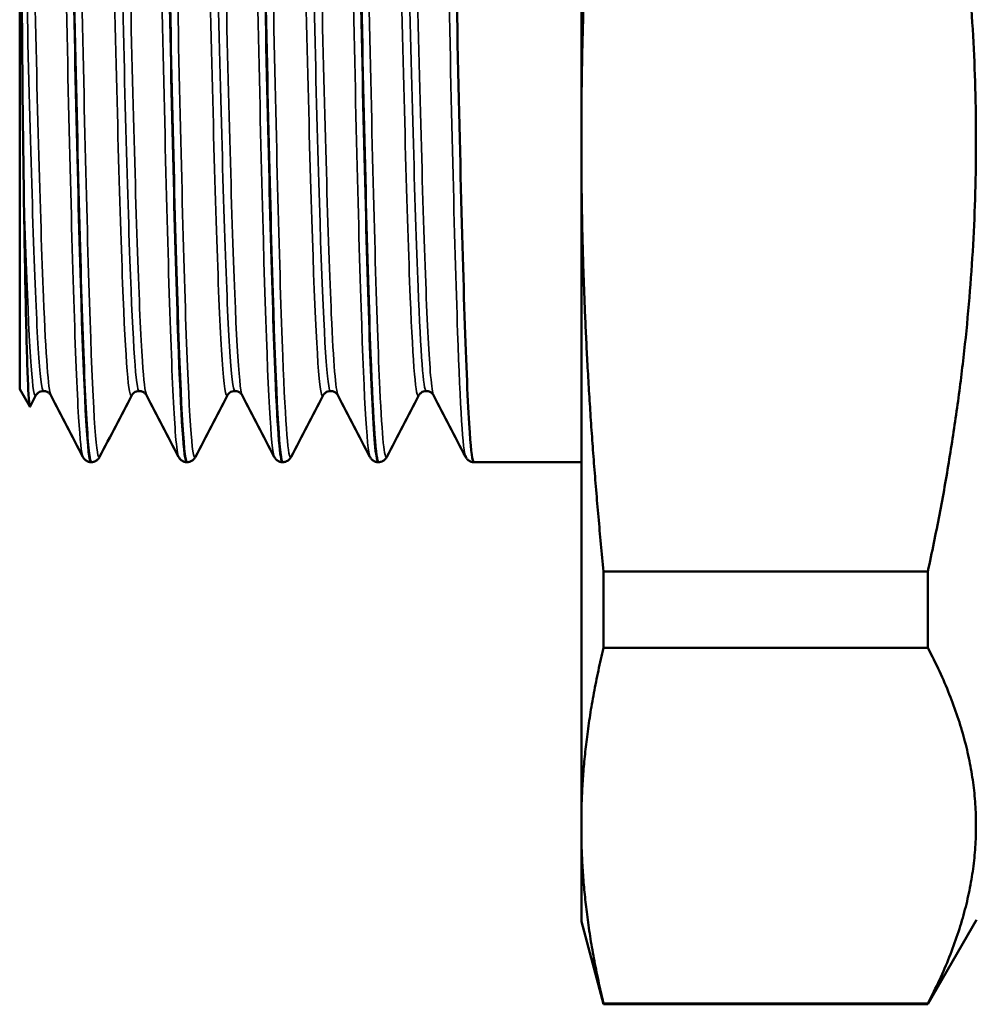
# Model space of a CAD drawing. Header units: millimetres. Extents: x 0 to 698, y -69 to 297.
# Tile 3 of 19: x 40 to 63, y 94 to 117. Entities that reach past the tile are written whole.
import ezdxf

# ---------------------------------------------------------------- set-up
doc = ezdxf.new("R2010")
doc.units = ezdxf.units.MM
doc.layers.add('Видимые тонкие (ГОСТ)', color=7, linetype='Continuous', lineweight=35)
doc.layers.add('Видимый контур (ГОСТ)', color=7, linetype='Continuous', lineweight=50)

msp = doc.modelspace()

# ---------------------------------------------------------------- linework, layer by layer
at = {"layer": 'Видимые тонкие (ГОСТ)'}
for points, knots in [([(43.123, 145.466), (43.172, 145.556), (43.221, 145.138), (43.27, 144.219), (43.347, 142.758), (43.425, 140.038), (43.503, 136.58), (43.58, 133.123), (43.658, 128.947), (43.736, 124.848), (43.813, 120.75), (43.891, 116.753), (43.969, 113.619), (44.046, 110.485), (44.124, 108.231), (44.202, 107.288), (44.226, 106.997), (44.249, 106.832), (44.273, 106.788)], [7.817673, 7.817673, 7.817673, 7.817673, 8.217715, 8.217715, 8.217715, 8.854384, 8.854384, 8.854384, 9.490924, 9.490924, 9.490924, 10.127338, 10.127338, 10.127338, 10.763631, 10.763631, 10.763631, 10.959266, 10.959266, 10.959266, 10.959266]), ([(45.423, 145.47), (45.485, 145.582), (45.547, 144.864), (45.609, 143.38), (45.687, 141.506), (45.765, 138.421), (45.843, 134.719), (45.921, 131.02), (45.999, 126.725), (46.077, 122.664), (46.155, 118.605), (46.233, 114.8), (46.311, 111.983), (46.389, 109.168), (46.467, 107.355), (46.545, 106.892), (46.555, 106.836), (46.564, 106.8), (46.573, 106.783)], [14.100858, 14.100858, 14.100858, 14.100858, 14.607979, 14.607979, 14.607979, 15.248118, 15.248118, 15.248118, 15.887863, 15.887863, 15.887863, 16.527228, 16.527228, 16.527228, 17.166225, 17.166225, 17.166225, 17.242451, 17.242451, 17.242451, 17.242451]), ([(47.723, 145.473), (47.798, 145.613), (47.872, 144.526), (47.946, 142.395), (48.024, 140.168), (48.102, 136.811), (48.179, 132.967), (48.257, 129.124), (48.335, 124.815), (48.412, 120.862), (48.49, 116.911), (48.568, 113.338), (48.645, 110.823), (48.721, 108.363), (48.797, 106.929), (48.873, 106.782)], [20.384044, 20.384044, 20.384044, 20.384044, 20.993258, 20.993258, 20.993258, 21.630062, 21.630062, 21.630062, 22.266605, 22.266605, 22.266605, 22.9029, 22.9029, 22.9029, 23.525636, 23.525636, 23.525636, 23.525636]), ([(43.526, 145.472), (43.597, 145.33), (43.669, 144.054), (43.741, 141.84), (43.819, 139.427), (43.897, 135.913), (43.975, 131.976), (44.053, 128.041), (44.131, 123.706), (44.209, 119.804), (44.287, 115.906), (44.365, 112.462), (44.443, 110.137), (44.521, 107.827), (44.598, 106.634), (44.676, 106.782)], [14.173476, 14.173476, 14.173476, 14.173476, 14.761009, 14.761009, 14.761009, 15.401052, 15.401052, 15.401052, 16.040705, 16.040705, 16.040705, 16.67998, 16.67998, 16.67998, 17.315068, 17.315068, 17.315068, 17.315068]), ([(45.826, 145.473), (45.832, 145.461), (45.838, 145.44), (45.845, 145.411), (45.922, 145.049), (46, 143.342), (46.078, 140.616), (46.155, 137.891), (46.233, 134.162), (46.311, 130.143), (46.389, 126.125), (46.466, 121.838), (46.544, 118.101), (46.621, 114.365), (46.699, 111.198), (46.777, 109.204), (46.843, 107.502), (46.909, 106.663), (46.976, 106.784)], [20.456661, 20.456661, 20.456661, 20.456661, 20.508467, 20.508467, 20.508467, 21.145478, 21.145478, 21.145478, 21.782218, 21.782218, 21.782218, 22.418701, 22.418701, 22.418701, 23.054939, 23.054939, 23.054939, 23.598254, 23.598254, 23.598254, 23.598254]), ([(48.126, 145.469), (48.143, 145.437), (48.161, 145.339), (48.178, 145.173), (48.256, 144.435), (48.334, 142.368), (48.412, 139.367), (48.489, 136.368), (48.567, 132.453), (48.645, 128.371), (48.722, 124.291), (48.8, 120.067), (48.878, 116.504), (48.955, 112.943), (49.033, 110.061), (49.111, 108.409), (49.166, 107.237), (49.221, 106.688), (49.276, 106.788)], [26.739846, 26.739846, 26.739846, 26.739846, 26.88371, 26.88371, 26.88371, 27.521248, 27.521248, 27.521248, 28.15821, 28.15821, 28.15821, 28.794648, 28.794648, 28.794648, 29.430614, 29.430614, 29.430614, 29.881439, 29.881439, 29.881439, 29.881439]), ([(50.023, 145.472), (50.031, 145.488), (50.039, 145.49), (50.047, 145.478), (50.125, 145.359), (50.203, 143.886), (50.281, 141.342), (50.358, 138.8), (50.436, 135.202), (50.514, 131.237), (50.591, 127.275), (50.669, 122.967), (50.747, 119.137), (50.824, 115.309), (50.902, 111.979), (50.98, 109.78), (51.044, 107.952), (51.109, 106.916), (51.173, 106.785)], [26.667229, 26.667229, 26.667229, 26.667229, 26.732482, 26.732482, 26.732482, 27.370164, 27.370164, 27.370164, 28.007258, 28.007258, 28.007258, 28.643815, 28.643815, 28.643815, 29.279889, 29.279889, 29.279889, 29.808821, 29.808821, 29.808821, 29.808821]), ([(44.652, 143.99), (44.717, 144.108), (44.782, 143.385), (44.847, 141.894), (44.926, 140.058), (45.006, 137.07), (45.086, 133.527), (45.165, 129.987), (45.245, 125.913), (45.325, 122.123), (45.404, 118.335), (45.484, 114.852), (45.563, 112.369), (45.643, 109.888), (45.722, 108.422), (45.802, 108.263), (45.802, 108.262), (45.802, 108.262), (45.802, 108.262)], [14.097859, 14.097859, 14.097859, 14.097859, 14.628322, 14.628322, 14.628322, 15.28129, 15.28129, 15.28129, 15.933849, 15.933849, 15.933849, 16.586013, 16.586013, 16.586013, 17.237796, 17.237796, 17.237796, 17.239451, 17.239451, 17.239451, 17.239451]), ([(41.996, 143.993), (42.069, 143.848), (42.142, 142.619), (42.215, 140.5), (42.294, 138.198), (42.374, 134.859), (42.453, 131.144), (42.532, 127.43), (42.611, 123.362), (42.691, 119.747), (42.77, 116.133), (42.849, 112.993), (42.928, 110.948), (43.001, 109.071), (43.074, 108.128), (43.146, 108.262)], [7.89329, 7.89329, 7.89329, 7.89329, 8.491019, 8.491019, 8.491019, 9.140404, 9.140404, 9.140404, 9.789656, 9.789656, 9.789656, 10.438779, 10.438779, 10.438779, 11.034883, 11.034883, 11.034883, 11.034883]), ([(42.174, 143.89), (42.246, 143.884), (42.318, 142.844), (42.389, 140.923), (42.468, 138.792), (42.548, 135.588), (42.627, 131.95), (42.707, 128.312), (42.786, 124.26), (42.865, 120.601), (42.945, 116.942), (43.024, 113.697), (43.103, 111.509), (43.177, 109.477), (43.251, 108.37), (43.324, 108.365)], [7.853982, 7.853982, 7.853982, 7.853982, 8.440377, 8.440377, 8.440377, 9.090837, 9.090837, 9.090837, 9.741163, 9.741163, 9.741163, 10.39136, 10.39136, 10.39136, 10.995574, 10.995574, 10.995574, 10.995574]), ([(42.352, 143.986), (42.386, 144.052), (42.42, 143.894), (42.454, 143.508), (42.533, 142.599), (42.612, 140.43), (42.691, 137.43), (42.771, 134.432), (42.85, 130.621), (42.929, 126.753), (43.008, 122.886), (43.088, 118.985), (43.167, 115.823), (43.246, 112.662), (43.325, 110.257), (43.404, 109.086), (43.437, 108.603), (43.47, 108.331), (43.502, 108.269)], [7.814673, 7.814673, 7.814673, 7.814673, 8.090987, 8.090987, 8.090987, 8.740454, 8.740454, 8.740454, 9.389788, 9.389788, 9.389788, 10.03899, 10.03899, 10.03899, 10.688065, 10.688065, 10.688065, 10.956266, 10.956266, 10.956266, 10.956266]), ([(44.296, 143.988), (44.318, 143.948), (44.34, 143.813), (44.362, 143.581), (44.442, 142.736), (44.522, 140.611), (44.601, 137.63), (44.681, 134.652), (44.761, 130.838), (44.84, 126.952), (44.92, 123.068), (44.999, 119.136), (45.079, 115.941), (45.158, 112.747), (45.238, 110.31), (45.318, 109.115), (45.361, 108.469), (45.403, 108.188), (45.446, 108.27)], [14.176475, 14.176475, 14.176475, 14.176475, 14.355965, 14.355965, 14.355965, 15.009108, 15.009108, 15.009108, 15.661836, 15.661836, 15.661836, 16.314163, 16.314163, 16.314163, 16.966103, 16.966103, 16.966103, 17.318068, 17.318068, 17.318068, 17.318068]), ([(44.474, 143.885), (44.496, 143.888), (44.518, 143.796), (44.54, 143.61), (44.619, 142.923), (44.699, 140.949), (44.779, 138.085), (44.859, 135.222), (44.939, 131.486), (45.018, 127.629), (45.098, 123.774), (45.178, 119.82), (45.258, 116.56), (45.337, 113.302), (45.417, 110.757), (45.497, 109.435), (45.539, 108.729), (45.582, 108.374), (45.624, 108.373)], [14.137167, 14.137167, 14.137167, 14.137167, 14.315281, 14.315281, 14.315281, 14.969522, 14.969522, 14.969522, 15.623344, 15.623344, 15.623344, 16.276764, 16.276764, 16.276764, 16.929795, 16.929795, 16.929795, 17.27876, 17.27876, 17.27876, 17.27876]), ([(46.596, 143.987), (46.647, 143.887), (46.697, 143.292), (46.747, 142.227), (46.826, 140.543), (46.905, 137.693), (46.985, 134.243), (47.064, 130.794), (47.143, 126.766), (47.222, 122.957), (47.301, 119.15), (47.381, 115.584), (47.46, 112.965), (47.539, 110.348), (47.618, 108.693), (47.697, 108.328), (47.714, 108.252), (47.73, 108.232), (47.746, 108.265)], [20.459661, 20.459661, 20.459661, 20.459661, 20.870425, 20.870425, 20.870425, 21.520057, 21.520057, 21.520057, 22.169416, 22.169416, 22.169416, 22.818514, 22.818514, 22.818514, 23.467366, 23.467366, 23.467366, 23.601253, 23.601253, 23.601253, 23.601253]), ([(46.774, 143.884), (46.826, 143.88), (46.877, 143.36), (46.928, 142.345), (47.008, 140.773), (47.087, 138.022), (47.167, 134.641), (47.246, 131.261), (47.325, 127.27), (47.405, 123.462), (47.484, 119.656), (47.563, 116.055), (47.643, 113.375), (47.722, 110.696), (47.801, 108.953), (47.881, 108.492), (47.895, 108.407), (47.91, 108.366), (47.924, 108.367)], [20.420352, 20.420352, 20.420352, 20.420352, 20.840621, 20.840621, 20.840621, 21.49133, 21.49133, 21.49133, 22.141765, 22.141765, 22.141765, 22.791938, 22.791938, 22.791938, 23.441863, 23.441863, 23.441863, 23.561945, 23.561945, 23.561945, 23.561945]), ([(46.952, 143.991), (46.966, 144.018), (46.979, 144.009), (46.993, 143.962), (47.072, 143.687), (47.152, 142.115), (47.231, 139.559), (47.31, 137.003), (47.389, 133.479), (47.469, 129.686), (47.548, 125.893), (47.627, 121.854), (47.706, 118.368), (47.785, 114.883), (47.865, 111.972), (47.944, 110.21), (47.997, 109.033), (48.05, 108.374), (48.102, 108.268)], [20.381044, 20.381044, 20.381044, 20.381044, 20.491503, 20.491503, 20.491503, 21.141301, 21.141301, 21.141301, 21.790818, 21.790818, 21.790818, 22.440066, 22.440066, 22.440066, 23.08906, 23.08906, 23.08906, 23.522637, 23.522637, 23.522637, 23.522637]), ([(48.896, 143.994), (48.974, 143.843), (49.051, 142.467), (49.128, 140.119), (49.207, 137.707), (49.287, 134.284), (49.366, 130.53), (49.445, 126.78), (49.524, 122.72), (49.604, 119.157), (49.683, 115.596), (49.762, 112.551), (49.841, 110.624), (49.91, 108.959), (49.978, 108.139), (50.046, 108.264)], [26.742846, 26.742846, 26.742846, 26.742846, 27.375657, 27.375657, 27.375657, 28.025527, 28.025527, 28.025527, 28.67484, 28.67484, 28.67484, 29.323652, 29.323652, 29.323652, 29.884438, 29.884438, 29.884438, 29.884438]), ([(49.074, 143.891), (49.075, 143.891), (49.075, 143.891), (49.075, 143.891), (49.155, 143.884), (49.234, 142.579), (49.314, 140.234), (49.393, 137.892), (49.472, 134.527), (49.552, 130.809), (49.631, 127.094), (49.711, 123.049), (49.79, 119.478), (49.869, 115.91), (49.949, 112.836), (50.028, 110.867), (50.093, 109.239), (50.159, 108.374), (50.224, 108.367)], [26.703538, 26.703538, 26.703538, 26.703538, 26.705132, 26.705132, 26.705132, 27.356701, 27.356701, 27.356701, 28.007653, 28.007653, 28.007653, 28.658045, 28.658045, 28.658045, 29.307933, 29.307933, 29.307933, 29.84513, 29.84513, 29.84513, 29.84513]), ([(49.252, 143.985), (49.295, 144.066), (49.338, 143.791), (49.38, 143.156), (49.46, 141.975), (49.539, 139.557), (49.618, 136.382), (49.698, 133.21), (49.777, 129.302), (49.856, 125.434), (49.935, 121.568), (50.014, 117.764), (50.094, 114.775), (50.173, 111.792), (50.252, 109.638), (50.331, 108.739), (50.355, 108.467), (50.379, 108.311), (50.402, 108.267)], [26.664229, 26.664229, 26.664229, 26.664229, 27.013332, 27.013332, 27.013332, 27.663536, 27.663536, 27.663536, 28.313153, 28.313153, 28.313153, 28.962237, 28.962237, 28.962237, 29.610213, 29.610213, 29.610213, 29.805822, 29.805822, 29.805822, 29.805822]), ([(41.403, 142.908), (41.481, 140.859), (41.559, 137.646), (41.636, 133.882), (41.714, 130.118), (41.792, 125.825), (41.869, 121.82), (41.947, 117.817), (42.025, 114.124), (42.102, 111.447), (42.18, 108.771), (42.258, 107.124), (42.335, 106.822), (42.349, 106.769), (42.362, 106.757), (42.376, 106.785)], [8.376019, 8.376019, 8.376019, 8.376019, 9.012655, 9.012655, 9.012655, 9.649163, 9.649163, 9.649163, 10.285547, 10.285547, 10.285547, 10.92181, 10.92181, 10.92181, 11.031883, 11.031883, 11.031883, 11.031883]), ([(40.55, 130.579), (40.629, 126.823), (40.709, 122.754), (40.788, 119.18), (40.867, 115.608), (40.947, 112.553), (41.026, 110.622), (41.085, 109.192), (41.144, 108.385), (41.202, 108.266)], [2.889985, 2.889985, 2.889985, 2.889985, 3.540654, 3.540654, 3.540654, 4.191161, 4.191161, 4.191161, 4.673081, 4.673081, 4.673081, 4.673081]), ([(41.403, 126.558), (41.481, 122.444), (41.559, 118.31), (41.637, 114.95), (41.715, 111.59), (41.793, 109.022), (41.87, 107.737), (41.905, 107.17), (41.939, 106.855), (41.973, 106.79)], [3.119343, 3.119343, 3.119343, 3.119343, 3.757158, 3.757158, 3.757158, 4.394819, 4.394819, 4.394819, 4.67608, 4.67608, 4.67608, 4.67608]), ([(40.482, 124.533), (40.562, 120.69), (40.641, 116.975), (40.721, 114.13), (40.8, 111.285), (40.88, 109.327), (40.959, 108.644), (40.981, 108.458), (41.003, 108.368), (41.024, 108.37)], [3.231491, 3.231491, 3.231491, 3.231491, 3.883141, 3.883141, 3.883141, 4.534629, 4.534629, 4.534629, 4.712389, 4.712389, 4.712389, 4.712389]), ([(40.55, 113.305), (40.629, 110.603), (40.709, 108.844), (40.788, 108.378), (40.807, 108.263), (40.827, 108.227), (40.846, 108.266)], [3.9413293, 3.9413293, 3.9413293, 3.9413293, 4.5917376, 4.5917376, 4.5917376, 4.7516973, 4.7516973, 4.7516973, 4.7516973])]:
    msp.add_open_spline(points, degree=3, knots=knots, dxfattribs=at)
at = {"layer": 'Видимый контур (ГОСТ)'}
for p, q in [((40.454, 143.842), (40.454, 108.413)), ((53.954, 137.146), (53.954, 114.974)), ((53.954, 113.803), (53.954, 114.974)), ((53.954, 113.803), (53.954, 98.163)), ((40.454, 108.413), (40.698, 107.991)), ((40.846, 108.262), (40.706, 107.991)), ((42.178, 106.653), (42.17, 106.653)), ((44.478, 106.653), (44.47, 106.653)), ((46.778, 106.653), (46.77, 106.653)), ((49.078, 106.653), (49.07, 106.653)), ((53.954, 106.653), (51.37, 106.653)), ((54.488, 102.193), (54.488, 104.029)), ((54.488, 104.029), (62.283, 104.029)), ((62.283, 104.029), (62.283, 102.193)), ((54.488, 102.193), (62.283, 102.193)), ((53.954, 97.68), (53.954, 98.163)), ((53.954, 97.68), (53.954, 95.621)), ((53.954, 95.621), (54.488, 93.628)), ((63.454, 95.655), (62.283, 93.628)), ((54.488, 93.628), (54.488, 93.651)), ((54.488, 93.651), (62.283, 93.651)), ((54.488, 93.628), (62.283, 93.628)), ((62.283, 93.651), (62.283, 93.628))]:
    msp.add_line(p, q, dxfattribs=at)
for points, knots in [([(43.32, 145.602), (43.325, 145.603), (43.33, 145.598), (43.334, 145.588), (43.412, 145.43), (43.49, 143.919), (43.567, 141.343), (43.645, 138.768), (43.722, 135.141), (43.8, 131.155), (43.877, 127.169), (43.955, 122.845), (44.033, 119.005), (44.11, 115.166), (44.188, 111.832), (44.265, 109.637), (44.334, 107.7), (44.402, 106.66), (44.47, 106.654)], [7.85324, 7.85324, 7.85324, 7.85324, 7.892254, 7.892254, 7.892254, 8.528034, 8.528034, 8.528034, 9.163685, 9.163685, 9.163685, 9.799209, 9.799209, 9.799209, 10.434609, 10.434609, 10.434609, 10.995574, 10.995574, 10.995574, 10.995574]), ([(44.479, 106.654), (44.471, 106.653), (44.463, 106.666), (44.455, 106.693), (44.377, 106.958), (44.3, 108.58), (44.222, 111.248), (44.144, 113.914), (44.066, 117.611), (43.989, 121.632), (43.911, 125.649), (43.834, 129.968), (43.756, 133.766), (43.678, 137.561), (43.601, 140.814), (43.523, 142.908), (43.458, 144.662), (43.393, 145.594), (43.328, 145.6)], [-17.279501, -17.279501, -17.279501, -17.279501, -17.214669, -17.214669, -17.214669, -16.577482, -16.577482, -16.577482, -15.940921, -15.940921, -15.940921, -15.304933, -15.304933, -15.304933, -14.669465, -14.669465, -14.669465, -14.137167, -14.137167, -14.137167, -14.137167]), ([(45.62, 145.599), (45.635, 145.602), (45.65, 145.554), (45.665, 145.455), (45.744, 144.946), (45.822, 143.078), (45.9, 140.211), (45.978, 137.346), (46.055, 133.499), (46.133, 129.41), (46.211, 125.324), (46.289, 121.018), (46.367, 117.32), (46.445, 113.625), (46.523, 110.557), (46.601, 108.706), (46.657, 107.361), (46.714, 106.664), (46.77, 106.658)], [14.136425, 14.136425, 14.136425, 14.136425, 14.260216, 14.260216, 14.260216, 14.899614, 14.899614, 14.899614, 15.538612, 15.538612, 15.538612, 16.177223, 16.177223, 16.177223, 16.815461, 16.815461, 16.815461, 17.27876, 17.27876, 17.27876, 17.27876]), ([(46.779, 106.653), (46.703, 106.652), (46.628, 107.932), (46.552, 110.266), (46.474, 112.661), (46.397, 116.154), (46.319, 120.079), (46.241, 124.002), (46.164, 128.336), (46.086, 132.253), (46.009, 136.17), (45.931, 139.65), (45.854, 142.031), (45.779, 144.336), (45.704, 145.6), (45.628, 145.602)], [-23.562687, -23.562687, -23.562687, -23.562687, -22.942981, -22.942981, -22.942981, -22.30694, -22.30694, -22.30694, -21.671168, -21.671168, -21.671168, -21.035652, -21.035652, -21.035652, -20.420352, -20.420352, -20.420352, -20.420352]), ([(47.92, 145.596), (47.947, 145.599), (47.973, 145.45), (48, 145.144), (48.078, 144.253), (48.155, 142.041), (48.233, 138.93), (48.31, 135.82), (48.388, 131.829), (48.466, 127.715), (48.543, 123.604), (48.621, 119.393), (48.698, 115.884), (48.776, 112.377), (48.853, 109.59), (48.931, 108.054), (48.977, 107.131), (49.024, 106.663), (49.07, 106.66)], [20.41961, 20.41961, 20.41961, 20.41961, 20.637802, 20.637802, 20.637802, 21.273802, 21.273802, 21.273802, 21.909534, 21.909534, 21.909534, 22.545011, 22.545011, 22.545011, 23.180248, 23.180248, 23.180248, 23.561945, 23.561945, 23.561945, 23.561945]), ([(49.079, 106.656), (49.015, 106.661), (48.951, 107.561), (48.887, 109.266), (48.809, 111.343), (48.731, 114.601), (48.653, 118.413), (48.575, 122.222), (48.497, 126.563), (48.419, 130.601), (48.341, 134.636), (48.263, 138.346), (48.185, 141.018), (48.107, 143.689), (48.029, 145.308), (47.951, 145.565), (47.944, 145.59), (47.936, 145.602), (47.928, 145.602)], [-29.845872, -29.845872, -29.845872, -29.845872, -29.321101, -29.321101, -29.321101, -28.68164, -28.68164, -28.68164, -28.042582, -28.042582, -28.042582, -27.403912, -27.403912, -27.403912, -26.765618, -26.765618, -26.765618, -26.703538, -26.703538, -26.703538, -26.703538]), ([(50.22, 145.594), (50.26, 145.596), (50.3, 145.254), (50.34, 144.57), (50.418, 143.243), (50.495, 140.634), (50.573, 137.241), (50.651, 133.852), (50.728, 129.698), (50.806, 125.571), (50.883, 121.448), (50.961, 117.375), (51.038, 114.127), (51.116, 110.881), (51.193, 108.475), (51.271, 107.368), (51.304, 106.894), (51.337, 106.659), (51.37, 106.661)], [26.702796, 26.702796, 26.702796, 26.702796, 27.03057, 27.03057, 27.03057, 27.667014, 27.667014, 27.667014, 28.302897, 28.302897, 28.302897, 28.938268, 28.938268, 28.938268, 29.573181, 29.573181, 29.573181, 29.84513, 29.84513, 29.84513, 29.84513]), ([(42.179, 106.657), (42.16, 106.654), (42.142, 106.724), (42.124, 106.868), (42.046, 107.48), (41.969, 109.432), (41.891, 112.351), (41.813, 115.28), (41.735, 119.167), (41.657, 123.266), (41.595, 126.541), (41.533, 129.939), (41.471, 133.035)], [-10.996316, -10.996316, -10.996316, -10.996316, -10.84678, -10.84678, -10.84678, -10.210564, -10.210564, -10.210564, -9.572252, -9.572252, -9.572252, -9.06222, -9.06222, -9.06222, -9.06222]), ([(41.471, 132.634), (41.548, 128.737), (41.626, 124.396), (41.704, 120.441), (41.782, 116.488), (41.859, 112.942), (41.937, 110.48), (42.015, 108.02), (42.092, 106.657), (42.17, 106.653), (42.17, 106.653), (42.17, 106.653), (42.17, 106.653)], [2.800942, 2.800942, 2.800942, 2.800942, 3.43788, 3.43788, 3.43788, 4.074661, 4.074661, 4.074661, 4.711289, 4.711289, 4.711289, 4.712389, 4.712389, 4.712389, 4.712389]), ([(40.482, 124.533), (40.482, 122.416), (40.489, 120.356), (40.512, 116.529), (40.527, 114.799), (40.55, 113.305)], [-1.26917, -1.26917, -1.26917, -1.26917, -0.631452, -0.631452, 0, 0, 0, 0]), ([(40.55, 113.305), (40.567, 112.154), (40.585, 111.164), (40.619, 109.552), (40.637, 108.941), (40.671, 108.142), (40.689, 107.958), (40.706, 107.991)], [-8.290141, -8.290141, -8.290141, -8.290141, -7.803181, -7.803181, -7.313795, -7.313795, -6.825587, -6.825587, -6.825587, -6.825587]), ([(41.024, 108.365), (40.979, 108.365), (40.935, 108.348), (40.885, 108.313), (40.871, 108.297), (40.854, 108.275), (40.849, 108.267), (40.846, 108.262)], [0, 0, 0, 0, 0.02749297, 0.02749297, 0.05149307, 0.05149307, 0.07412867, 0.07412867, 0.07412867, 0.07412867]), ([(41.202, 108.262), (41.198, 108.27), (41.19, 108.286), (41.155, 108.32), (41.137, 108.333), (41.089, 108.356), (41.057, 108.365), (41.024, 108.365)], [0, 0, 0, 0, 0.03585271, 0.03585271, 0.05465291, 0.05465291, 0.07415995, 0.07415995, 0.07415995, 0.07415995]), ([(43.324, 108.365), (43.279, 108.365), (43.235, 108.348), (43.185, 108.313), (43.171, 108.297), (43.154, 108.275), (43.149, 108.267), (43.146, 108.262)], [0, 0, 0, 0, 0.02749297, 0.02749297, 0.05149307, 0.05149307, 0.07412867, 0.07412867, 0.07412867, 0.07412867]), ([(43.502, 108.262), (43.498, 108.27), (43.49, 108.286), (43.455, 108.32), (43.437, 108.333), (43.389, 108.356), (43.357, 108.365), (43.324, 108.365)], [0, 0, 0, 0, 0.03585271, 0.03585271, 0.05465291, 0.05465291, 0.07415995, 0.07415995, 0.07415995, 0.07415995]), ([(45.624, 108.365), (45.579, 108.365), (45.535, 108.348), (45.485, 108.313), (45.471, 108.297), (45.454, 108.275), (45.449, 108.267), (45.446, 108.262)], [0, 0, 0, 0, 0.02749297, 0.02749297, 0.05149307, 0.05149307, 0.07412867, 0.07412867, 0.07412867, 0.07412867]), ([(45.802, 108.262), (45.798, 108.27), (45.79, 108.286), (45.755, 108.32), (45.737, 108.333), (45.689, 108.356), (45.657, 108.365), (45.624, 108.365)], [0, 0, 0, 0, 0.03585271, 0.03585271, 0.05465291, 0.05465291, 0.07415995, 0.07415995, 0.07415995, 0.07415995]), ([(47.924, 108.365), (47.879, 108.365), (47.835, 108.348), (47.785, 108.313), (47.771, 108.297), (47.754, 108.275), (47.749, 108.267), (47.746, 108.262)], [0, 0, 0, 0, 0.02749297, 0.02749297, 0.05149307, 0.05149307, 0.07412867, 0.07412867, 0.07412867, 0.07412867]), ([(48.102, 108.262), (48.098, 108.27), (48.09, 108.286), (48.055, 108.32), (48.037, 108.333), (47.989, 108.356), (47.957, 108.365), (47.924, 108.365)], [0, 0, 0, 0, 0.03585271, 0.03585271, 0.05465291, 0.05465291, 0.07415995, 0.07415995, 0.07415995, 0.07415995]), ([(50.224, 108.365), (50.179, 108.365), (50.135, 108.348), (50.085, 108.313), (50.071, 108.297), (50.054, 108.275), (50.049, 108.267), (50.046, 108.262)], [0, 0, 0, 0, 0.02749297, 0.02749297, 0.05149307, 0.05149307, 0.07412867, 0.07412867, 0.07412867, 0.07412867]), ([(50.402, 108.262), (50.398, 108.27), (50.39, 108.286), (50.355, 108.32), (50.337, 108.333), (50.289, 108.356), (50.257, 108.365), (50.224, 108.365)], [0, 0, 0, 0, 0.03585271, 0.03585271, 0.05465291, 0.05465291, 0.07415995, 0.07415995, 0.07415995, 0.07415995]), ([(42.17, 106.653), (42.124, 106.654), (42.081, 106.672), (42.025, 106.71), (42.009, 106.729), (41.986, 106.759), (41.979, 106.771), (41.973, 106.782)], [0, 0, 0, 0, 0.02661627, 0.02661627, 0.05115184, 0.05115184, 0.07357311, 0.07357311, 0.07357311, 0.07357311]), ([(42.376, 106.782), (42.367, 106.764), (42.355, 106.743), (42.314, 106.703), (42.295, 106.688), (42.245, 106.663), (42.212, 106.654), (42.179, 106.653)], [0, 0, 0, 0, 0.03572624, 0.03572624, 0.05433107, 0.05433107, 0.0736091, 0.0736091, 0.0736091, 0.0736091]), ([(44.47, 106.653), (44.424, 106.654), (44.381, 106.672), (44.325, 106.71), (44.309, 106.729), (44.286, 106.759), (44.279, 106.771), (44.273, 106.782)], [0, 0, 0, 0, 0.02661627, 0.02661627, 0.05115184, 0.05115184, 0.07357311, 0.07357311, 0.07357311, 0.07357311]), ([(44.676, 106.782), (44.667, 106.764), (44.655, 106.743), (44.614, 106.703), (44.595, 106.688), (44.545, 106.663), (44.512, 106.654), (44.479, 106.653)], [0, 0, 0, 0, 0.03572624, 0.03572624, 0.05433107, 0.05433107, 0.0736091, 0.0736091, 0.0736091, 0.0736091]), ([(46.77, 106.653), (46.724, 106.654), (46.681, 106.672), (46.625, 106.71), (46.609, 106.729), (46.586, 106.759), (46.579, 106.771), (46.573, 106.782)], [0, 0, 0, 0, 0.02661627, 0.02661627, 0.05115184, 0.05115184, 0.07357311, 0.07357311, 0.07357311, 0.07357311]), ([(46.976, 106.782), (46.967, 106.764), (46.955, 106.743), (46.914, 106.703), (46.895, 106.688), (46.845, 106.663), (46.812, 106.654), (46.779, 106.653)], [0, 0, 0, 0, 0.03572624, 0.03572624, 0.05433107, 0.05433107, 0.0736091, 0.0736091, 0.0736091, 0.0736091]), ([(49.07, 106.653), (49.024, 106.654), (48.981, 106.672), (48.925, 106.71), (48.909, 106.729), (48.886, 106.759), (48.879, 106.771), (48.873, 106.782)], [0, 0, 0, 0, 0.02661627, 0.02661627, 0.05115184, 0.05115184, 0.07357311, 0.07357311, 0.07357311, 0.07357311]), ([(49.276, 106.782), (49.267, 106.764), (49.255, 106.743), (49.214, 106.703), (49.195, 106.688), (49.145, 106.663), (49.112, 106.654), (49.079, 106.653)], [0, 0, 0, 0, 0.03572624, 0.03572624, 0.05433107, 0.05433107, 0.0736091, 0.0736091, 0.0736091, 0.0736091]), ([(51.37, 106.653), (51.324, 106.654), (51.281, 106.672), (51.225, 106.71), (51.209, 106.729), (51.186, 106.759), (51.179, 106.771), (51.173, 106.782)], [0, 0, 0, 0, 0.02661627, 0.02661627, 0.05115184, 0.05115184, 0.07357311, 0.07357311, 0.07357311, 0.07357311])]:
    msp.add_open_spline(points, degree=3, knots=knots, dxfattribs=at)
for points, weights in [([(54.488, 124.749), (53.983, 119.707), (53.954, 114.974)], [1.00003319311, 1.01444980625, 1]), ([(62.283, 104.029), (64.522, 114.389), (62.283, 124.749)], [1.00007951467, 1.06565849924, 1.00007951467]), ([(53.954, 113.803), (53.983, 109.071), (54.488, 104.029)], [1, 1.01444980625, 1.00003319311]), ([(54.488, 102.193), (53.983, 100.114), (53.954, 98.163)], [1.00003319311, 1.01444980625, 1]), ([(62.283, 93.651), (64.522, 97.922), (62.283, 102.193)], [1.00007951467, 1.06565849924, 1.00007951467]), ([(53.954, 97.68), (53.983, 95.729), (54.488, 93.651)], [1, 1.01444980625, 1.00003319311])]:
    msp.add_rational_spline(points, weights, degree=2, dxfattribs=at)
for points in [[(41.973, 106.782), (41.716, 107.275), (41.459, 107.768), (41.202, 108.262)], [(43.146, 108.262), (42.889, 107.768), (42.633, 107.275), (42.376, 106.782)], [(44.273, 106.782), (44.016, 107.275), (43.759, 107.768), (43.502, 108.262)], [(45.446, 108.262), (45.189, 107.768), (44.933, 107.275), (44.676, 106.782)], [(46.573, 106.782), (46.316, 107.275), (46.059, 107.768), (45.802, 108.262)], [(47.746, 108.262), (47.489, 107.768), (47.233, 107.275), (46.976, 106.782)], [(48.873, 106.782), (48.616, 107.275), (48.359, 107.768), (48.102, 108.262)], [(50.046, 108.262), (49.789, 107.768), (49.533, 107.275), (49.276, 106.782)], [(51.173, 106.782), (50.916, 107.275), (50.659, 107.768), (50.402, 108.262)]]:
    msp.add_open_spline(points, degree=3, dxfattribs=at)

doc.saveas('drawing.dxf')
